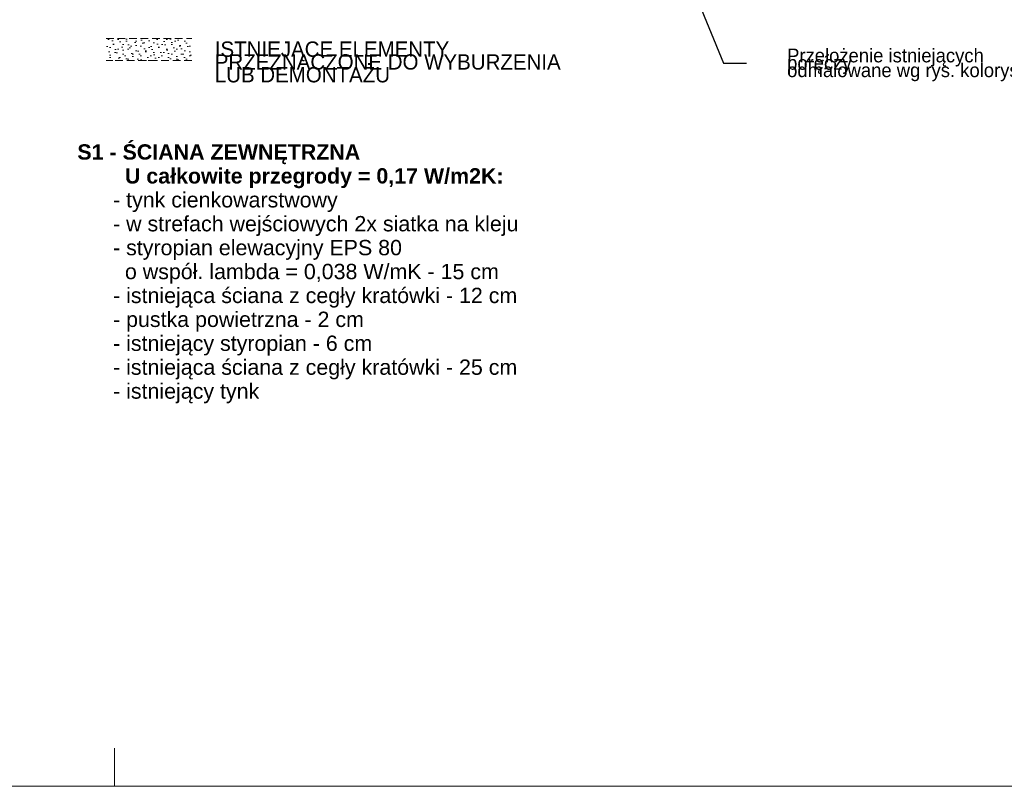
# Model space of a CAD drawing. Extents: x -21260 to 35740, y -2672 to 187028.
# Tile 47 of 120: x -1499 to 11359, y 37328 to 47340. Entities that reach past the tile are written whole.
import ezdxf

# ---------------------------------------------------------------- set-up
doc = ezdxf.new("R2010")
doc.units = 0
doc.header["$MEASUREMENT"] = 0
doc.linetypes.add('Krawędzie ukryte', pattern=[150, 100, -50])
for name, color, linetype, lineweight in [('Arch opisy_Nr_Pióra__5', 7, 'Continuous', 13), ('ARCH TABELA_Nr_Pióra__21', 7, 'Continuous', 13), ('INWENT OPISY_Nr_Pióra__21', 7, 'Continuous', 13)]:
    doc.layers.add(name, color=color, linetype=linetype, lineweight=lineweight)
doc.layers.add('Arch wyburzenia_Nr_Pióra__2', color=7, linetype='Continuous', lineweight=13, true_color=0x7f7f7f)
doc.layers.add('INWENT.ŚCIANY_Nr_Pióra__2', color=7, linetype='Continuous', lineweight=13, true_color=0x7f7f7f)
doc.styles.add('GENERATED_STYLE_4', font='txt')
doc.styles.add('GENERATED_STYLE_6', font='txt')
doc.dimstyles.new('GENERATED_STYLE__6', dxfattribs={"dimtxt": 0.18, "dimasz": 109.44, "dimexe": 0.18, "dimexo": 0.0625, "dimgap": 0.09, "dimtad": 0, "dimtih": 1, "dimtoh": 1, "dimdec": 4, "dimzin": 0, "dimdsep": 46, "dimcen": 0.09, "dimadec": 0, "dimazin": 0, "dimtfac": 1, "dimtdec": 4, "dimtmove": 0, "dimatfit": 3, "dimldrblk": 'ARROWHEAD_11', "dimfxl": 0, "dimtolj": 1, "dimtzin": 0, "dimarcsym": 0})

# ---------------------------------------------------------------- blocks, each defined once
blk = doc.blocks.new('ARROWHEAD_11')
at = {"color": 0, "linetype": 'Continuous', "lineweight": 0}
blk.add_line((0, 0), (-1, 0), dxfattribs=at)
at = {"color": 0, "linetype": 'Continuous', "lineweight": 0, "const_width": 0.25, "flags": 128}
blk.add_lwpolyline([(-0.125, 0, 1), (0.125, 0, 1)], format="xyb", close=True, dxfattribs=at)

msp = doc.modelspace()

# ---------------------------------------------------------------- hatches: boundary and pattern name
at = {"layer": 'Arch wyburzenia_Nr_Pióra__2', "linetype": 'Continuous'}
h = msp.add_hatch(dxfattribs=at)
h.set_pattern_fill('Cut_Stone', color=256, style=0, pattern_type=2)
h.set_pattern_definition([(45, (0, 200), (-63.63961, 63.63961), [0, -60, 0, -90]), (110, (200, 200), (84.57234, 30.78181), [0, -44, 0, -76])])
h.paths.add_polyline_path([(-371.3, 46805.1), (748.7, 46805.1), (748.7, 47095.1), (-371.3, 47095.1)], flags=0)

# ---------------------------------------------------------------- linework, layer by layer
at = {"layer": 'ARCH TABELA_Nr_Pióra__21', "linetype": 'Continuous'}
for p, q in [((-259.9, 37328.4), (-259.9, 37828.4)), ((35740.1, 37328.4), (-21259.9, 37328.4))]:
    msp.add_line(p, q, dxfattribs=at)
at = {"layer": 'INWENT.ŚCIANY_Nr_Pióra__2', "linetype": 'Krawędzie ukryte'}
for p, q in [((-371.3, 47095.1), (748.7, 47095.1)), ((748.7, 46805.1), (-371.3, 46805.1))]:
    msp.add_line(p, q, dxfattribs=at)

# ---------------------------------------------------------------- texts
at = {"layer": 'Arch opisy_Nr_Pióra__5', "linetype": 'Continuous', "insert": (-745.9, 45712.8), "char_height": 200, "width": 9728.552, "attachment_point": 1, "line_spacing_factor": 0.936563, "style": 'GENERATED_STYLE_6'}
msp.add_mtext('\\A1;{\\fArial|b1|i0|c0|p38;S1 - ŚCIANA ZEWNĘTRZNA\\P        U całkowite przegrody = 0,17 W/m2K:\\P\\fArial|b0|i0|c0|p38;      - tynk cienkowarstwowy\\P      - w strefach wejściowych 2x siatka na kleju\\P      - styropian elewacyjny EPS 80 \\P        o współ. lambda = 0,038 W/mK - 15 cm  \\P      - istniejąca ściana z cegły kratówki - 12 cm\\P      - pustka powietrzna - 2 cm\\P      - istniejący styropian - 6 cm\\P      - istniejąca ściana z cegły kratówki - 25 cm\\P      - istniejący tynk}', dxfattribs=at)
at = {"layer": 'INWENT OPISY_Nr_Pióra__21', "linetype": 'Continuous', "style": 'GENERATED_STYLE_4'}
for s, insert, char_height, width, attachment_point, line_spacing_factor in [('{ISTNIEJĄCE ELEMENTY  PRZEZNACZONE DO WYBURZENIA LUB DEMONTAŻU}', (1048.7, 47055.7), 200, 4861.522, 1, 0.500835), ('{Przełożenie istniejących poręczy\\Podmalowane wg rys. kolorystyki}', (8522.7, 46749.4), 180, 3234.08, 4, 0.320751)]:
    msp.add_mtext(s, dxfattribs=dict(at, insert=insert, char_height=char_height, width=width, attachment_point=attachment_point, line_spacing_factor=line_spacing_factor))

# ---------------------------------------------------------------- leaders
at = {"layer": 'INWENT OPISY_Nr_Pióra__21', "linetype": 'Continuous', "annotation_type": 0, "has_hookline": 1, "hookline_direction": 1, "text_width": 2777.1}
msp.add_leader([(6456.7, 49775.9), (7690.8, 46772.2), (7993.8, 46772.2)], dimstyle='GENERATED_STYLE__6', dxfattribs=at)

doc.saveas('drawing.dxf')
